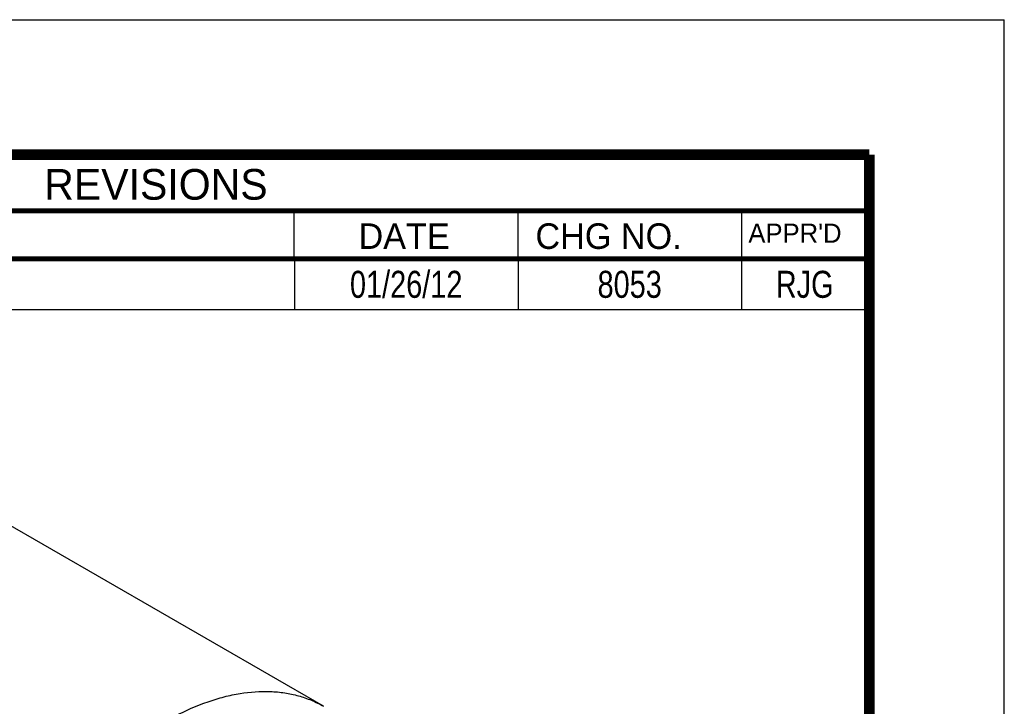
# Model space of a CAD drawing. Header units: inches. Extents: x 0 to 34, y 0 to 22.
# Tile 175 of 175: x 30.4 to 34, y 19.5 to 22. Entities that reach past the tile are written whole.
import ezdxf

# ---------------------------------------------------------------- set-up
doc = ezdxf.new("R2010")
doc.units = ezdxf.units.IN
doc.header["$LTSCALE"] = 1.87
doc.header["$MEASUREMENT"] = 0
doc.layers.get('0').update_dxf_attribs({"linetype": 'CONTINUOUS'})
doc.layers.add('02___PRT_ALL_AXES', color=7, linetype='CONTINUOUS')
doc.layers.add('94_3D_NOTES', color=7, linetype='CONTINUOUS')
doc.styles.get("Standard").update_dxf_attribs({"font": 'txt', "width": 0.8})
doc.styles.add('TEXTSTYLE_2', font='txt', dxfattribs={"width": 0.999993})

msp = doc.modelspace()

# ---------------------------------------------------------------- linework, layer by layer
at = {"color": 7, "linetype": 'Continuous'}
for p, q in [((0, 22), (34, 22)), ((34, 0), (34, 22)), ((31.370403, 21.114306), (31.370403, 21.291773)), ((32.198579, 21.291773), (32.198579, 21.114306)), ((33.026756, 21.291773), (33.026756, 21.114306))]:
    msp.add_line(p, q, dxfattribs=at)
at = {"color": 2, "linetype": 'Continuous'}
for p, q in [((28.412379, 21.113556), (33.495379, 21.113556)), ((31.371379, 21.113556), (31.371379, 20.926056)), ((32.199379, 21.113556), (32.199379, 20.926056)), ((33.026379, 21.113556), (33.026379, 20.926056)), ((33.495379, 21.113556), (33.495379, 20.926056)), ((28.412379, 20.926056), (33.495379, 20.926056))]:
    msp.add_line(p, q, dxfattribs=at)
at = {"color": 7, "linetype": 'Continuous'}
for points, const_width in [([(33.5, 21.5), (0.5, 21.5)], 0.039993), ([(33.5, 0.5), (33.5, 21.5)], 0.039993), ([(28.41263, 21.291773), (33.5, 21.291773)], 0.018936), ([(28.41263, 21.114306), (33.5, 21.114306)], 0.018936)]:
    msp.add_lwpolyline(points, dxfattribs=dict(at, const_width=const_width))
at = {"layer": '02___PRT_ALL_AXES', "color": 7, "linetype": 'Continuous'}
msp.add_line((31.479259, 19.456825), (30.055049, 20.279074), dxfattribs=at)
msp.add_open_spline([(30.053378, 17.951588), (30.053378, 18.000595), (30.060016, 18.10178), (30.087337, 18.255417), (30.13175, 18.412845), (30.192312, 18.570698), (30.26773, 18.72563), (30.356396, 18.874335), (30.45642, 19.013642), (30.565671, 19.140581), (30.681828, 19.252453), (30.802456, 19.34689), (30.925022, 19.421879), (31.028825, 19.467757), (31.110358, 19.49263), (31.187027, 19.509008), (31.262732, 19.514565), (31.335154, 19.507768), (31.386149, 19.496894), (31.43445, 19.480195), (31.464747, 19.465203), (31.479259, 19.456825)], degree=3, knots=[0, 0, 0, 0, 0.06238182, 0.12871593, 0.19830587, 0.27027887, 0.34365253, 0.41738055, 0.49040136, 0.56168444, 0.63027837, 0.69536283, 0.75630759, 0.81274238, 0.83926682, 0.8646886, 0.91246147, 0.93510511, 0.9571095, 0.97866892, 1, 1, 1, 1], dxfattribs=at)

# ---------------------------------------------------------------- texts
at = {"color": 2, "linetype": 'Continuous', "attachment_point": 1, "line_spacing_factor": 0.9, "style": 'TEXTSTYLE_2'}
for s, insert, char_height, width in [('\\Q0.000018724;REVISIONS', (30.445211, 21.44689), 0.113579, 1.022206), ('\\Q0.000018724;DATE', (31.608918, 21.245662), 0.094649, 0.378595), ('\\Q0.000018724;CHG NO.', (32.263959, 21.245662), 0.094649, 0.662541), ("\\Q0.000018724;APPR'D", (33.052252, 21.244671), 0.070987, 0.425919)]:
    msp.add_mtext(s, dxfattribs=dict(at, insert=insert, char_height=char_height, width=width))
at = {"layer": '94_3D_NOTES', "color": 2, "linetype": 'Continuous', "char_height": 0.1, "attachment_point": 2, "line_spacing_factor": 0.9}
for s, insert, width in [('01/26/12 ', (31.785379, 21.069806), 0.72), ('8053 ', (32.612879, 21.069806), 0.4), ('RJG ', (33.260879, 21.069806), 0.32)]:
    msp.add_mtext(s, dxfattribs=dict(at, insert=insert, width=width))

doc.saveas('drawing.dxf')
